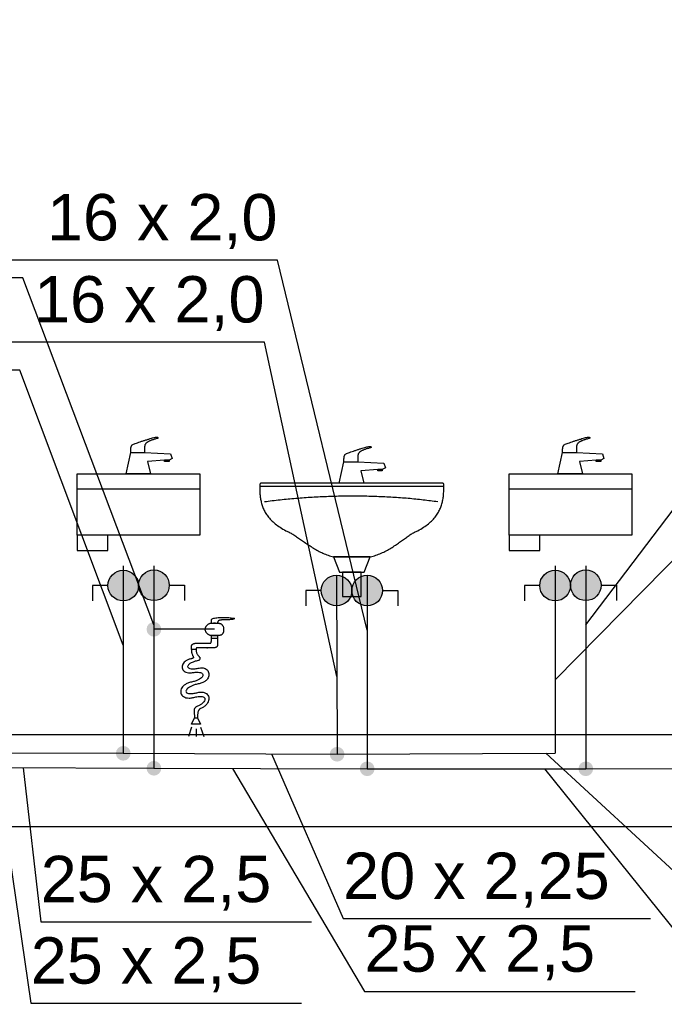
# Model space of a CAD drawing. Header units: inches. Extents: x -150.1 to -108.1, y -15.9 to 13.8.
# Tile 15 of 25: x -127.6 to -125.5, y -2 to 1.2. Entities that reach past the tile are written whole.
import ezdxf
from ezdxf.lldxf.tags import DXFTag

# ---------------------------------------------------------------- set-up
doc = ezdxf.new("R2010")
doc.units = ezdxf.units.IN
doc.header["$MEASUREMENT"] = 0
for name, color, linetype in [('IS_Armatura_Wodociag', 2, 'SOLID'), ('IS_Ciepła_woda', 4, 'DASHWAVE'), ('IS_Konstrukcja', 7, 'SOLID'), ('IS_Odbiorniki', 2, 'SOLID'), ('IS_Opisy_działek_Wodociag', 2, 'SOLID'), ('IS_Text_Armatury_Wodociag', 2, 'Continuous'), ('IS_Zimna_woda', 4, 'SOLID')]:
    doc.layers.add(name, color=color, linetype=linetype)
tags = doc.linetypes.add('DASHWAVE', pattern='A,10,-5,-20,[138,IS_LineDef.shx,S=2,R=0,X=-20,Y=0],-5', length=40).pattern_tags.tags
tags[16:17] = [DXFTag(74, 4), DXFTag(75, 0), DXFTag(340, '0'), DXFTag(46, 0.0), DXFTag(50, 0.0), DXFTag(44, 0.0), DXFTag(45, 0.0)]
tags[6:7] = [DXFTag(74, 4), DXFTag(75, 0), DXFTag(340, '0'), DXFTag(46, 0.0), DXFTag(50, 0.0), DXFTag(44, 0.0), DXFTag(45, 0.0)]
tags[4:5] = [DXFTag(74, 4), DXFTag(75, 0), DXFTag(340, '0'), DXFTag(46, 0.0), DXFTag(50, 0.0), DXFTag(44, 0.0), DXFTag(45, 0.0)]
tags = doc.linetypes.add('SOLID', pattern=[10, 10, 0]).pattern_tags.tags
tags[6:7] = [DXFTag(74, 4), DXFTag(75, 0), DXFTag(340, '0'), DXFTag(46, 0.0), DXFTag(50, 0.0), DXFTag(44, 0.0), DXFTag(45, 0.0)]
tags[4:5] = [DXFTag(74, 4), DXFTag(75, 0), DXFTag(340, '0'), DXFTag(46, 0.0), DXFTag(50, 0.0), DXFTag(44, 0.0), DXFTag(45, 0.0)]

msp = doc.modelspace()

# ---------------------------------------------------------------- hatches: boundary and pattern name
at = {"layer": 'IS_Armatura_Wodociag', "ltscale": 0.01}
h = msp.add_hatch(color=256, dxfattribs=at)
edge = h.paths.add_edge_path()
edge.add_arc((-127.2335, -0.6156), 0.05, 0, 360)
h = msp.add_hatch(color=256, dxfattribs=at)
edge = h.paths.add_edge_path()
edge.add_arc((-127.1335, -0.6147), 0.05, 0, 360)
h = msp.add_hatch(color=256, dxfattribs=at)
edge = h.paths.add_edge_path()
edge.add_arc((-125.8259, -0.6156), 0.05, 0, 360)
h = msp.add_hatch(color=256, dxfattribs=at)
edge = h.paths.add_edge_path()
edge.add_arc((-125.7259, -0.6147), 0.05, 0, 360)
h = msp.add_hatch(color=256, dxfattribs=at)
edge = h.paths.add_edge_path()
edge.add_arc((-126.5383, -0.6317), 0.05, 0, 360)
h = msp.add_hatch(color=256, dxfattribs=at)
edge = h.paths.add_edge_path()
edge.add_arc((-126.4385, -0.6317), 0.05, 0, 360)
at = {"layer": 'IS_Ciepła_woda'}
h = msp.add_hatch(color=256, dxfattribs=at)
edge = h.paths.add_edge_path()
edge.add_arc((-127.1335, -1.2114), 0.024, 90, 450)
at = {"layer": 'IS_Opisy_działek_Wodociag'}
h = msp.add_hatch(color=256, dxfattribs=at)
edge = h.paths.add_edge_path()
edge.add_arc((-127.2335, -1.1626), 0.024, 90, 450)
h = msp.add_hatch(color=256, dxfattribs=at)
edge = h.paths.add_edge_path()
edge.add_arc((-126.5365, -1.1656), 0.024, 90, 450)
h = msp.add_hatch(color=256, dxfattribs=at)
edge = h.paths.add_edge_path()
edge.add_arc((-126.4385, -1.2131), 0.024, 90, 450)
h = msp.add_hatch(color=256, dxfattribs=at)
edge = h.paths.add_edge_path()
edge.add_arc((-125.7259, -1.2131), 0.024, 90, 450)
at = {"layer": 'IS_Zimna_woda'}
h = msp.add_hatch(color=256, dxfattribs=at)
edge = h.paths.add_edge_path()
edge.add_arc((-127.1335, -0.7582), 0.024, 90, 450)

# ---------------------------------------------------------------- linework, layer by layer
at = {"layer": 'IS_Armatura_Wodociag', "ltscale": 0.01}
for p, q in [((-127.2835, -0.6156), (-127.3335, -0.6156)), ((-127.3335, -0.6156), (-127.3335, -0.6656)), ((-127.0835, -0.6147), (-127.0335, -0.6147)), ((-127.0335, -0.6147), (-127.0335, -0.6647)), ((-126.5883, -0.6318), (-126.6383, -0.632)), ((-126.6383, -0.632), (-126.6382, -0.682)), ((-126.3885, -0.6317), (-126.3385, -0.6317)), ((-126.3385, -0.6317), (-126.3385, -0.6817)), ((-125.8759, -0.6156), (-125.9259, -0.6156)), ((-125.9259, -0.6156), (-125.9259, -0.6656)), ((-125.6759, -0.6147), (-125.6259, -0.6147)), ((-125.6259, -0.6147), (-125.6259, -0.6647))]:
    msp.add_line(p, q, dxfattribs=at)
for centre in [(-127.2335, -0.6156), (-127.1335, -0.6147), (-125.8259, -0.6156), (-125.7259, -0.6147), (-126.5383, -0.6317), (-126.4385, -0.6317)]:
    msp.add_ellipse(centre, major_axis=(0.05, 0), ratio=1, dxfattribs=at)
at = {"layer": 'IS_Ciepła_woda', "ltscale": 0.01}
for p, q in [((-127.2335, -0.5514), (-127.2335, -1.1626)), ((-125.8259, -0.5514), (-125.8259, -1.1625)), ((-126.5385, -0.5817), (-126.5365, -1.1656)), ((-127.9366, -1.1596), (-127.2335, -1.1626)), ((-127.2335, -1.1626), (-126.5365, -1.1656)), ((-126.5365, -1.1656), (-125.8259, -1.1625))]:
    msp.add_line(p, q, dxfattribs=at)
at = {"layer": 'IS_Konstrukcja', "ltscale": 0.01}
for p, q in [((-147.0968, -1.1014), (-114.0644, -1.1014)), ((-147.0968, -1.4014), (-114.0644, -1.4014))]:
    msp.add_line(p, q, dxfattribs=at)
at = {"layer": 'IS_Odbiorniki', "ltscale": 0.01}
for p, q in [((-127.2243, -0.2514), (-127.2093, -0.1814)), ((-127.2093, -0.1814), (-127.1643, -0.1814)), ((-127.1643, -0.1814), (-127.0793, -0.1864)), ((-127.0793, -0.1864), (-127.0743, -0.2014)), ((-125.8167, -0.2514), (-125.8017, -0.1814)), ((-125.8017, -0.1814), (-125.7567, -0.1814)), ((-125.7567, -0.1814), (-125.6717, -0.1864)), ((-125.6717, -0.1864), (-125.6667, -0.2014)), ((-127.0993, -0.2064), (-127.1543, -0.2114)), ((-127.1543, -0.2114), (-127.1443, -0.2514)), ((-127.0993, -0.2114), (-127.0993, -0.2064)), ((-127.0843, -0.2064), (-127.0993, -0.2064)), ((-127.0843, -0.2114), (-127.0993, -0.2114)), ((-127.0743, -0.2014), (-127.0843, -0.2064)), ((-127.0843, -0.2064), (-127.0843, -0.2114)), ((-126.5293, -0.2817), (-126.5143, -0.2117)), ((-126.5143, -0.2117), (-126.4693, -0.2117)), ((-126.4693, -0.2117), (-126.3843, -0.2167)), ((-126.3843, -0.2167), (-126.3793, -0.2317)), ((-125.6917, -0.2064), (-125.7467, -0.2114)), ((-125.7467, -0.2114), (-125.7367, -0.2514)), ((-125.6917, -0.2114), (-125.6917, -0.2064)), ((-125.6767, -0.2064), (-125.6917, -0.2064)), ((-125.6767, -0.2114), (-125.6917, -0.2114)), ((-125.6667, -0.2014), (-125.6767, -0.2064)), ((-125.6767, -0.2064), (-125.6767, -0.2114)), ((-127.3835, -0.2514), (-126.9835, -0.2514)), ((-127.3835, -0.4514), (-127.3835, -0.2514)), ((-127.3835, -0.2514), (-127.3835, -0.2514)), ((-127.1443, -0.2514), (-127.2243, -0.2514)), ((-127.2243, -0.2514), (-127.2243, -0.2514)), ((-126.9835, -0.2514), (-126.9835, -0.4514)), ((-126.4043, -0.2367), (-126.4593, -0.2417)), ((-126.4593, -0.2417), (-126.4493, -0.2817)), ((-126.4043, -0.2417), (-126.4043, -0.2367)), ((-126.3893, -0.2367), (-126.4043, -0.2367)), ((-126.3893, -0.2417), (-126.4043, -0.2417)), ((-126.3793, -0.2317), (-126.3893, -0.2367)), ((-126.3893, -0.2367), (-126.3893, -0.2417)), ((-125.9759, -0.2514), (-125.5759, -0.2514)), ((-125.9759, -0.4514), (-125.9759, -0.2514)), ((-125.9759, -0.2514), (-125.9759, -0.2514)), ((-125.7367, -0.2514), (-125.8167, -0.2514)), ((-125.8167, -0.2514), (-125.8167, -0.2514)), ((-125.5759, -0.2514), (-125.5759, -0.4514)), ((-126.4493, -0.2817), (-126.5293, -0.2817)), ((-126.5293, -0.2817), (-126.5293, -0.2817)), ((-126.9835, -0.3014), (-127.3835, -0.3014)), ((-126.7885, -0.2917), (-126.1885, -0.2917)), ((-125.5759, -0.3014), (-125.9759, -0.3014)), ((-126.9835, -0.4514), (-127.3835, -0.4514)), ((-127.3835, -0.4514), (-127.3835, -0.5014)), ((-127.2835, -0.4514), (-127.3835, -0.4514)), ((-127.3835, -0.4514), (-127.3835, -0.4514)), ((-127.2835, -0.5014), (-127.2835, -0.4514)), ((-125.5759, -0.4514), (-125.9759, -0.4514)), ((-125.9759, -0.4514), (-125.9759, -0.5014)), ((-125.8759, -0.4514), (-125.9759, -0.4514)), ((-125.9759, -0.4514), (-125.9759, -0.4514)), ((-125.8759, -0.5014), (-125.8759, -0.4514)), ((-127.3835, -0.5014), (-127.2835, -0.5014)), ((-125.9759, -0.5014), (-125.8759, -0.5014)), ((-126.5485, -0.5217), (-126.5285, -0.5717)), ((-126.4285, -0.5217), (-126.5485, -0.5217)), ((-126.5485, -0.5217), (-126.5485, -0.5217)), ((-126.4485, -0.5717), (-126.4285, -0.5217)), ((-126.5285, -0.5717), (-126.4485, -0.5717)), ((-126.5185, -0.5717), (-126.5185, -0.6517)), ((-126.4585, -0.5717), (-126.5185, -0.5717)), ((-126.5185, -0.5717), (-126.5185, -0.5717)), ((-126.4585, -0.6517), (-126.4585, -0.5717)), ((-126.5185, -0.6517), (-126.4585, -0.6517)), ((-126.9463, -0.7886), (-126.9463, -0.7784)), ((-126.9463, -0.7784), (-126.9263, -0.7784)), ((-126.9263, -0.7886), (-126.9463, -0.7886)), ((-126.9263, -0.7784), (-126.9263, -0.7886)), ((-126.9263, -0.7784), (-126.9263, -0.7784)), ((-127.0113, -1.0671), (-127.0013, -1.0469)), ((-127.0013, -1.0469), (-126.9913, -1.0469)), ((-126.9913, -1.0469), (-126.9813, -1.0671)), ((-127.0113, -1.0773), (-127.0213, -1.1077)), ((-126.9813, -1.0671), (-127.0113, -1.0671)), ((-126.9963, -1.0823), (-126.9963, -1.1077)), ((-126.9813, -1.0773), (-126.9713, -1.1077))]:
    msp.add_line(p, q, dxfattribs=at)
for points, knots in [([(-127.2093, -0.1814), (-127.2093, -0.1805), (-127.2093, -0.1786), (-127.2093, -0.1759), (-127.2092, -0.1733), (-127.2091, -0.1707), (-127.2088, -0.1682), (-127.2085, -0.1658), (-127.208, -0.1636), (-127.2074, -0.1615), (-127.2066, -0.1596), (-127.2056, -0.1578), (-127.2047, -0.1568), (-127.2043, -0.1564)], [0, 0, 0, 0, 0.00272352, 0.00542462, 0.00808148, 0.01067349, 0.0131821, 0.01559189, 0.0178921, 0.0200787, 0.02215732, 0.02414676, 0.02608271, 0.02608271, 0.02608271, 0.02608271]), ([(-127.2043, -0.1564), (-127.203, -0.1557), (-127.1997, -0.1544), (-127.194, -0.1521), (-127.1866, -0.1495), (-127.1781, -0.1465), (-127.169, -0.1435), (-127.1596, -0.1405), (-127.1505, -0.1377), (-127.142, -0.1352), (-127.1347, -0.1332), (-127.1289, -0.1319), (-127.1256, -0.1314), (-127.1243, -0.1314)], [0, 0, 0, 0, 0.00425061, 0.01060033, 0.01857776, 0.02770772, 0.03751411, 0.04752065, 0.05725134, 0.06623092, 0.07398599, 0.08004815, 0.08396819, 0.08396819, 0.08396819, 0.08396819]), ([(-127.1593, -0.1514), (-127.1597, -0.1518), (-127.1605, -0.1527), (-127.1616, -0.1542), (-127.1624, -0.1558), (-127.1631, -0.1576), (-127.1635, -0.1597), (-127.1639, -0.1621), (-127.1641, -0.1649), (-127.1642, -0.1682), (-127.1643, -0.172), (-127.1643, -0.1765), (-127.1643, -0.1797), (-127.1643, -0.1814)], [0, 0, 0, 0, 0.00185377, 0.00361935, 0.00539526, 0.00728567, 0.00939151, 0.01180502, 0.01460929, 0.01788047, 0.0216903, 0.02610811, 0.03120202, 0.03120202, 0.03120202, 0.03120202]), ([(-127.1243, -0.1364), (-127.126, -0.1368), (-127.1294, -0.1377), (-127.1341, -0.139), (-127.1384, -0.1404), (-127.1423, -0.1417), (-127.1457, -0.1431), (-127.1488, -0.1445), (-127.1515, -0.1458), (-127.1539, -0.1472), (-127.156, -0.1486), (-127.1578, -0.1499), (-127.1588, -0.1509), (-127.1593, -0.1514)], [0, 0, 0, 0, 0.00538586, 0.01031526, 0.0148132, 0.01890511, 0.02261695, 0.02597538, 0.02900777, 0.03174242, 0.03420857, 0.03643647, 0.03845728, 0.03845728, 0.03845728, 0.03845728]), ([(-127.1243, -0.1314), (-127.1239, -0.1314), (-127.1231, -0.1314), (-127.1221, -0.1317), (-127.1213, -0.1322), (-127.1208, -0.1328), (-127.1205, -0.1335), (-127.1205, -0.1342), (-127.1208, -0.1349), (-127.1213, -0.1355), (-127.1221, -0.136), (-127.1231, -0.1363), (-127.1239, -0.1364), (-127.1243, -0.1364)], [0, 0, 0, 0, 0.001245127, 0.002286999, 0.003170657, 0.003941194, 0.004643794, 0.005323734, 0.006026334, 0.006796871, 0.007680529, 0.008722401, 0.009967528, 0.009967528, 0.009967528, 0.009967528]), ([(-125.8017, -0.1814), (-125.8017, -0.1805), (-125.8017, -0.1786), (-125.8017, -0.1759), (-125.8016, -0.1733), (-125.8015, -0.1707), (-125.8012, -0.1682), (-125.8009, -0.1658), (-125.8004, -0.1636), (-125.7998, -0.1615), (-125.799, -0.1596), (-125.798, -0.1578), (-125.7971, -0.1568), (-125.7967, -0.1564)], [0, 0, 0, 0, 0.00272352, 0.00542462, 0.00808148, 0.01067349, 0.0131821, 0.01559189, 0.0178921, 0.0200787, 0.02215732, 0.02414676, 0.02608271, 0.02608271, 0.02608271, 0.02608271]), ([(-125.7967, -0.1564), (-125.7954, -0.1557), (-125.7921, -0.1544), (-125.7864, -0.1521), (-125.779, -0.1495), (-125.7705, -0.1465), (-125.7614, -0.1435), (-125.752, -0.1405), (-125.7429, -0.1377), (-125.7344, -0.1352), (-125.7271, -0.1332), (-125.7213, -0.1319), (-125.718, -0.1314), (-125.7167, -0.1314)], [0, 0, 0, 0, 0.00425061, 0.01060033, 0.01857776, 0.02770772, 0.03751411, 0.04752065, 0.05725134, 0.06623092, 0.07398599, 0.08004815, 0.08396819, 0.08396819, 0.08396819, 0.08396819]), ([(-125.7517, -0.1514), (-125.7521, -0.1518), (-125.7529, -0.1527), (-125.754, -0.1542), (-125.7548, -0.1558), (-125.7555, -0.1576), (-125.7559, -0.1597), (-125.7563, -0.1621), (-125.7565, -0.1649), (-125.7566, -0.1682), (-125.7567, -0.172), (-125.7567, -0.1765), (-125.7567, -0.1797), (-125.7567, -0.1814)], [0, 0, 0, 0, 0.00185377, 0.00361935, 0.00539526, 0.00728567, 0.00939151, 0.01180502, 0.01460929, 0.01788047, 0.0216903, 0.02610811, 0.03120202, 0.03120202, 0.03120202, 0.03120202]), ([(-125.7167, -0.1364), (-125.7184, -0.1368), (-125.7218, -0.1377), (-125.7265, -0.139), (-125.7308, -0.1404), (-125.7347, -0.1417), (-125.7381, -0.1431), (-125.7412, -0.1445), (-125.7439, -0.1458), (-125.7463, -0.1472), (-125.7484, -0.1486), (-125.7502, -0.1499), (-125.7512, -0.1509), (-125.7517, -0.1514)], [0, 0, 0, 0, 0.00538586, 0.01031526, 0.0148132, 0.01890511, 0.02261695, 0.02597538, 0.02900777, 0.03174242, 0.03420857, 0.03643647, 0.03845728, 0.03845728, 0.03845728, 0.03845728]), ([(-125.7167, -0.1314), (-125.7163, -0.1314), (-125.7155, -0.1314), (-125.7145, -0.1317), (-125.7137, -0.1322), (-125.7132, -0.1328), (-125.7129, -0.1335), (-125.7129, -0.1342), (-125.7132, -0.1349), (-125.7137, -0.1355), (-125.7145, -0.136), (-125.7155, -0.1363), (-125.7163, -0.1364), (-125.7167, -0.1364)], [0, 0, 0, 0, 0.001245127, 0.002286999, 0.003170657, 0.003941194, 0.004643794, 0.005323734, 0.006026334, 0.006796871, 0.007680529, 0.008722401, 0.009967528, 0.009967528, 0.009967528, 0.009967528]), ([(-126.5143, -0.2117), (-126.5143, -0.2107), (-126.5143, -0.2089), (-126.5143, -0.2062), (-126.5142, -0.2036), (-126.5141, -0.201), (-126.5139, -0.1985), (-126.5135, -0.1961), (-126.5131, -0.1939), (-126.5124, -0.1918), (-126.5116, -0.1899), (-126.5106, -0.1881), (-126.5098, -0.1871), (-126.5093, -0.1867)], [0, 0, 0, 0, 0.00272352, 0.00542462, 0.00808148, 0.01067349, 0.0131821, 0.01559189, 0.0178921, 0.0200787, 0.02215732, 0.02414676, 0.02608271, 0.02608271, 0.02608271, 0.02608271]), ([(-126.5093, -0.1867), (-126.508, -0.186), (-126.5048, -0.1847), (-126.499, -0.1824), (-126.4916, -0.1798), (-126.4832, -0.1768), (-126.474, -0.1738), (-126.4646, -0.1708), (-126.4555, -0.168), (-126.447, -0.1655), (-126.4397, -0.1635), (-126.4339, -0.1622), (-126.4306, -0.1617), (-126.4293, -0.1617)], [0, 0, 0, 0, 0.00425061, 0.01060033, 0.01857776, 0.02770772, 0.03751411, 0.04752065, 0.05725134, 0.06623092, 0.07398599, 0.08004815, 0.08396819, 0.08396819, 0.08396819, 0.08396819]), ([(-126.4643, -0.1817), (-126.4647, -0.1821), (-126.4656, -0.183), (-126.4666, -0.1845), (-126.4674, -0.1861), (-126.4681, -0.1879), (-126.4685, -0.19), (-126.4689, -0.1924), (-126.4691, -0.1952), (-126.4692, -0.1985), (-126.4693, -0.2023), (-126.4693, -0.2068), (-126.4693, -0.21), (-126.4693, -0.2117)], [0, 0, 0, 0, 0.00185377, 0.00361935, 0.00539526, 0.00728567, 0.00939151, 0.01180502, 0.01460929, 0.01788047, 0.0216903, 0.02610811, 0.03120202, 0.03120202, 0.03120202, 0.03120202]), ([(-126.4293, -0.1667), (-126.431, -0.1671), (-126.4344, -0.168), (-126.4391, -0.1693), (-126.4434, -0.1707), (-126.4473, -0.172), (-126.4507, -0.1734), (-126.4538, -0.1748), (-126.4565, -0.1761), (-126.4589, -0.1775), (-126.461, -0.1789), (-126.4628, -0.1802), (-126.4638, -0.1812), (-126.4643, -0.1817)], [0, 0, 0, 0, 0.00538586, 0.01031526, 0.0148132, 0.01890511, 0.02261695, 0.02597538, 0.02900777, 0.03174242, 0.03420857, 0.03643647, 0.03845728, 0.03845728, 0.03845728, 0.03845728]), ([(-126.4293, -0.1617), (-126.4289, -0.1617), (-126.4281, -0.1617), (-126.4271, -0.162), (-126.4263, -0.1625), (-126.4258, -0.1631), (-126.4255, -0.1638), (-126.4255, -0.1645), (-126.4258, -0.1652), (-126.4263, -0.1658), (-126.4271, -0.1663), (-126.4281, -0.1666), (-126.4289, -0.1667), (-126.4293, -0.1667)], [0, 0, 0, 0, 0.001245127, 0.002286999, 0.003170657, 0.003941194, 0.004643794, 0.005323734, 0.006026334, 0.006796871, 0.007680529, 0.008722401, 0.009967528, 0.009967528, 0.009967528, 0.009967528]), ([(-126.7785, -0.2817), (-126.7794, -0.2817), (-126.7809, -0.2817), (-126.7829, -0.2817), (-126.7846, -0.2819), (-126.7859, -0.2823), (-126.787, -0.283), (-126.7877, -0.2841), (-126.7881, -0.2856), (-126.7884, -0.2876), (-126.7885, -0.2901), (-126.7885, -0.2931), (-126.7885, -0.2954), (-126.7885, -0.2967)], [0, 0, 0, 0, 0.00248688, 0.00452447, 0.00616882, 0.00750526, 0.00868128, 0.00991384, 0.01141668, 0.01334144, 0.01579113, 0.01884568, 0.02257596, 0.02257596, 0.02257596, 0.02257596]), ([(-126.1985, -0.2817), (-126.22, -0.2817), (-126.2608, -0.2817), (-126.3192, -0.2817), (-126.3724, -0.2817), (-126.4219, -0.2817), (-126.4691, -0.2817), (-126.5153, -0.2817), (-126.5619, -0.2817), (-126.6104, -0.2817), (-126.6622, -0.2817), (-126.7186, -0.2817), (-126.7579, -0.2817), (-126.7785, -0.2817)], [0, 0, 0, 0, 0.0644478, 0.1223591, 0.1751315, 0.2241623, 0.270849, 0.316589, 0.3627799, 0.4108189, 0.4621037, 0.5180316, 0.58, 0.58, 0.58, 0.58]), ([(-126.1885, -0.2917), (-126.1885, -0.2908), (-126.1885, -0.2893), (-126.1886, -0.2873), (-126.1887, -0.2856), (-126.1889, -0.2843), (-126.1894, -0.2833), (-126.1901, -0.2825), (-126.1912, -0.2821), (-126.1925, -0.2818), (-126.1941, -0.2817), (-126.1962, -0.2817), (-126.1977, -0.2817), (-126.1985, -0.2817)], [0, 0, 0, 0, 0.00248686, 0.00452361, 0.0061602, 0.00745999, 0.00851852, 0.00948541, 0.01054394, 0.01184374, 0.01348033, 0.01551707, 0.01800393, 0.01800393, 0.01800393, 0.01800393]), ([(-126.7885, -0.2967), (-126.7885, -0.3012), (-126.7884, -0.3103), (-126.7874, -0.3239), (-126.7854, -0.3374), (-126.7821, -0.3509), (-126.7774, -0.3642), (-126.7708, -0.3772), (-126.7622, -0.39), (-126.7514, -0.4025), (-126.738, -0.4146), (-126.722, -0.4262), (-126.71, -0.4332), (-126.7035, -0.4367)], [0, 0, 0, 0, 0.0136319, 0.0272549, 0.0408996, 0.0546511, 0.0686598, 0.0831463, 0.0983975, 0.1147522, 0.1325821, 0.1522713, 0.1742014, 0.1742014, 0.1742014, 0.1742014]), ([(-126.2735, -0.4367), (-126.2671, -0.4332), (-126.2551, -0.4262), (-126.239, -0.4145), (-126.2256, -0.4024), (-126.2148, -0.3898), (-126.2062, -0.3767), (-126.1997, -0.3633), (-126.1949, -0.3495), (-126.1917, -0.3354), (-126.1897, -0.3211), (-126.1887, -0.3065), (-126.1885, -0.2966), (-126.1885, -0.2917)], [0, 0, 0, 0, 0.021932, 0.0416367, 0.0595148, 0.0759748, 0.091417, 0.10621, 0.1206684, 0.1350374, 0.1494888, 0.1641271, 0.1790021, 0.1790021, 0.1790021, 0.1790021]), ([(-126.7735, -0.3417), (-126.7565, -0.3394), (-126.7223, -0.3352), (-126.6704, -0.3303), (-126.6178, -0.3266), (-126.5649, -0.3241), (-126.5119, -0.3229), (-126.4592, -0.3228), (-126.407, -0.3241), (-126.3555, -0.3265), (-126.3052, -0.3302), (-126.2563, -0.3352), (-126.2243, -0.3393), (-126.2085, -0.3417)], [0, 0, 0, 0, 0.0514006, 0.1036089, 0.1563659, 0.2094104, 0.262479, 0.3153077, 0.3676327, 0.4191912, 0.4697227, 0.5189699, 0.5666808, 0.5666808, 0.5666808, 0.5666808]), ([(-126.7035, -0.4367), (-126.6997, -0.4381), (-126.6919, -0.4417), (-126.6803, -0.4484), (-126.6682, -0.4564), (-126.6555, -0.4652), (-126.6422, -0.4745), (-126.6283, -0.4841), (-126.6137, -0.4934), (-126.5985, -0.5023), (-126.5826, -0.5102), (-126.5659, -0.5169), (-126.5544, -0.5203), (-126.5485, -0.5217)], [0, 0, 0, 0, 0.0122388, 0.0256763, 0.0402317, 0.0557566, 0.0720714, 0.0889894, 0.1063346, 0.1239573, 0.1417502, 0.1596661, 0.1777372, 0.1777372, 0.1777372, 0.1777372]), ([(-126.4285, -0.5217), (-126.4223, -0.5203), (-126.4101, -0.517), (-126.3927, -0.5103), (-126.3765, -0.5023), (-126.3612, -0.4935), (-126.3468, -0.4841), (-126.3332, -0.4746), (-126.3203, -0.4652), (-126.3081, -0.4564), (-126.2963, -0.4484), (-126.285, -0.4417), (-126.2773, -0.4381), (-126.2735, -0.4367)], [0, 0, 0, 0, 0.0191562, 0.0377228, 0.0558192, 0.073481, 0.0906746, 0.1073143, 0.1232801, 0.1384359, 0.1526525, 0.165836, 0.1779722, 0.1779722, 0.1779722, 0.1779722]), ([(-126.5485, -0.5217), (-126.5453, -0.5217), (-126.5389, -0.5217), (-126.5293, -0.5217), (-126.5195, -0.5217), (-126.5095, -0.5217), (-126.4993, -0.5217), (-126.4887, -0.5217), (-126.4777, -0.5217), (-126.4662, -0.5217), (-126.4542, -0.5217), (-126.4416, -0.5217), (-126.4329, -0.5217), (-126.4285, -0.5217)], [0, 0, 0, 0, 0.0095567, 0.0191811, 0.0289406, 0.0389031, 0.049136, 0.059707, 0.0706837, 0.0821337, 0.0941247, 0.1067243, 0.12, 0.12, 0.12, 0.12]), ([(-126.9663, -0.7582), (-126.9663, -0.7573), (-126.9661, -0.7554), (-126.9654, -0.7527), (-126.9643, -0.7501), (-126.9628, -0.7476), (-126.9611, -0.7453), (-126.959, -0.7432), (-126.9568, -0.7414), (-126.9543, -0.7399), (-126.9517, -0.7388), (-126.949, -0.7381), (-126.9472, -0.7379), (-126.9463, -0.7379)], [0, 0, 0, 0, 0.00276555, 0.00556175, 0.00840034, 0.01127789, 0.01418077, 0.01708965, 0.01998349, 0.02284339, 0.02565665, 0.02842146, 0.0311521, 0.0311521, 0.0311521, 0.0311521]), ([(-126.9463, -0.7278), (-126.9463, -0.7268), (-126.9448, -0.7247), (-126.9409, -0.7229), (-126.9354, -0.7214), (-126.9284, -0.7204), (-126.9204, -0.7197), (-126.9117, -0.7194), (-126.9027, -0.7194), (-126.8938, -0.7197), (-126.8854, -0.7204), (-126.8779, -0.7213), (-126.8733, -0.7222), (-126.8713, -0.7227)], [0, 0, 0, 0, 0.0028296, 0.0069807, 0.01273507, 0.01987117, 0.02805222, 0.03690572, 0.04604549, 0.05507977, 0.06361563, 0.07126295, 0.07764171, 0.07764171, 0.07764171, 0.07764171]), ([(-126.9463, -0.7379), (-126.9463, -0.7375), (-126.9463, -0.7367), (-126.9463, -0.7357), (-126.9463, -0.7347), (-126.9463, -0.7339), (-126.9463, -0.7332), (-126.9463, -0.7325), (-126.9463, -0.7318), (-126.9463, -0.731), (-126.9463, -0.7301), (-126.9463, -0.729), (-126.9463, -0.7282), (-126.9463, -0.7278)], [0, 0, 0, 0, 0.00126338, 0.00232127, 0.00321934, 0.00400324, 0.00471865, 0.00541122, 0.00612663, 0.00691053, 0.0078086, 0.00886649, 0.01012987, 0.01012987, 0.01012987, 0.01012987]), ([(-126.9463, -0.7379), (-126.9438, -0.7379), (-126.9391, -0.7379), (-126.9365, -0.7379), (-126.9326, -0.7379), (-126.9342, -0.7379), (-126.9353, -0.7379), (-126.9372, -0.7379), (-126.9384, -0.7379), (-126.9399, -0.7379), (-126.9361, -0.7379), (-126.9334, -0.7379), (-126.9288, -0.7379), (-126.9263, -0.7379)], [0, 0, 0, 0, 0.00756574, 0.01168295, 0.01311796, 0.0135988, 0.01522915, 0.01724267, 0.01887303, 0.01935387, 0.02078888, 0.02490609, 0.03247183, 0.03247183, 0.03247183, 0.03247183]), ([(-126.9113, -0.7278), (-126.9118, -0.7278), (-126.9128, -0.7278), (-126.9145, -0.7278), (-126.9162, -0.728), (-126.918, -0.7282), (-126.9198, -0.7287), (-126.9215, -0.7294), (-126.9231, -0.7303), (-126.9244, -0.7317), (-126.9255, -0.7334), (-126.9262, -0.7355), (-126.9263, -0.7371), (-126.9263, -0.7379)], [0, 0, 0, 0, 0.00147635, 0.00313386, 0.0049091, 0.00674525, 0.0085963, 0.01043357, 0.01225511, 0.0140971, 0.01604114, 0.01820818, 0.02073842, 0.02073842, 0.02073842, 0.02073842]), ([(-126.9263, -0.7379), (-126.9254, -0.7379), (-126.9236, -0.738), (-126.9209, -0.7384), (-126.9183, -0.7391), (-126.9158, -0.7401), (-126.9135, -0.7415), (-126.9115, -0.7432), (-126.9097, -0.7454), (-126.9082, -0.7479), (-126.9071, -0.7509), (-126.9064, -0.7544), (-126.9063, -0.7569), (-126.9063, -0.7582)], [0, 0, 0, 0, 0.00272284, 0.00542776, 0.00810545, 0.01075857, 0.01340511, 0.0160811, 0.01884161, 0.02175862, 0.02491587, 0.02840229, 0.03230639, 0.03230639, 0.03230639, 0.03230639]), ([(-126.8713, -0.7227), (-126.8713, -0.7232), (-126.8723, -0.7244), (-126.8747, -0.7251), (-126.878, -0.726), (-126.8822, -0.7265), (-126.887, -0.727), (-126.892, -0.7273), (-126.8969, -0.7276), (-126.9016, -0.7277), (-126.9057, -0.7278), (-126.9088, -0.7278), (-126.9106, -0.7278), (-126.9113, -0.7278)], [0, 0, 0, 0, 0.00150239, 0.00398788, 0.00749738, 0.01181304, 0.01666811, 0.02178127, 0.02686546, 0.03163088, 0.03578628, 0.03903958, 0.04109819, 0.04109819, 0.04109819, 0.04109819]), ([(-126.9463, -0.7784), (-126.9472, -0.7784), (-126.949, -0.7783), (-126.9517, -0.7776), (-126.9543, -0.7764), (-126.9568, -0.7749), (-126.959, -0.7732), (-126.9611, -0.7711), (-126.9628, -0.7688), (-126.9643, -0.7663), (-126.9654, -0.7637), (-126.9661, -0.761), (-126.9663, -0.7591), (-126.9663, -0.7582)], [0, 0, 0, 0, 0.00273064, 0.00549545, 0.00830872, 0.01116861, 0.01406245, 0.01697133, 0.01987421, 0.02275176, 0.02559035, 0.02838655, 0.0311521, 0.0311521, 0.0311521, 0.0311521]), ([(-126.9063, -0.7582), (-126.9063, -0.7595), (-126.9063, -0.7619), (-126.9067, -0.7654), (-126.9074, -0.7684), (-126.9084, -0.771), (-126.9098, -0.7731), (-126.9115, -0.7749), (-126.9137, -0.7763), (-126.9162, -0.7773), (-126.9192, -0.778), (-126.9226, -0.7784), (-126.925, -0.7784), (-126.9263, -0.7784)], [0, 0, 0, 0, 0.00389878, 0.00733912, 0.01037931, 0.01309925, 0.01560627, 0.0180339, 0.02052757, 0.02322237, 0.02622769, 0.02962512, 0.03347403, 0.03347403, 0.03347403, 0.03347403]), ([(-126.9513, -0.8038), (-126.9509, -0.8038), (-126.9501, -0.8037), (-126.949, -0.8033), (-126.9481, -0.8027), (-126.9475, -0.8017), (-126.947, -0.8006), (-126.9467, -0.7992), (-126.9465, -0.7975), (-126.9464, -0.7956), (-126.9463, -0.7935), (-126.9463, -0.7911), (-126.9463, -0.7894), (-126.9463, -0.7886)], [0, 0, 0, 0, 0.00124975, 0.00233525, 0.00336421, 0.00444853, 0.00567529, 0.00709831, 0.00874682, 0.01063559, 0.01277159, 0.0151577, 0.01779481, 0.01779481, 0.01779481, 0.01779481]), ([(-126.9263, -0.7784), (-126.9285, -0.7784), (-126.9327, -0.7784), (-126.9347, -0.7784), (-126.9385, -0.7784), (-126.9376, -0.7784), (-126.9369, -0.7784), (-126.9357, -0.7784), (-126.9349, -0.7784), (-126.934, -0.7784), (-126.9379, -0.7784), (-126.9399, -0.7784), (-126.9441, -0.7784), (-126.9463, -0.7784)], [0, 0, 0, 0, 0.00655147, 0.01026296, 0.01176559, 0.01184072, 0.01286251, 0.01419985, 0.01522164, 0.01529677, 0.0167994, 0.02051089, 0.02706236, 0.02706236, 0.02706236, 0.02706236]), ([(-126.9263, -0.7886), (-126.9263, -0.7894), (-126.9263, -0.791), (-126.9263, -0.7931), (-126.9263, -0.7949), (-126.9263, -0.7965), (-126.9263, -0.798), (-126.9263, -0.7994), (-126.9263, -0.8009), (-126.9263, -0.8025), (-126.9263, -0.8043), (-126.9263, -0.8064), (-126.9263, -0.808), (-126.9263, -0.8088)], [0, 0, 0, 0, 0.00252676, 0.00464254, 0.00643867, 0.00800648, 0.00943729, 0.01082245, 0.01225326, 0.01382107, 0.0156172, 0.01773298, 0.02025974, 0.02025974, 0.02025974, 0.02025974]), ([(-127.0113, -0.8139), (-127.0113, -0.8134), (-127.0112, -0.8125), (-127.0108, -0.8111), (-127.0102, -0.8098), (-127.0093, -0.8086), (-127.0082, -0.8074), (-127.0068, -0.8064), (-127.0052, -0.8055), (-127.0033, -0.8047), (-127.0012, -0.8042), (-126.9988, -0.8038), (-126.9971, -0.8038), (-126.9963, -0.8038)], [0, 0, 0, 0, 0.00138311, 0.00278794, 0.00423631, 0.00575024, 0.00735196, 0.00906393, 0.01090884, 0.01290952, 0.01508897, 0.01747021, 0.02007637, 0.02007637, 0.02007637, 0.02007637]), ([(-127.0113, -0.824), (-127.0113, -0.8236), (-127.0113, -0.8228), (-127.0113, -0.8218), (-127.0113, -0.8208), (-127.0113, -0.82), (-127.0113, -0.8193), (-127.0113, -0.8186), (-127.0113, -0.8179), (-127.0113, -0.8171), (-127.0113, -0.8162), (-127.0113, -0.8151), (-127.0113, -0.8143), (-127.0113, -0.8139)], [0, 0, 0, 0, 0.00126338, 0.00232127, 0.00321934, 0.00400324, 0.00471865, 0.00541122, 0.00612663, 0.00691053, 0.0078086, 0.00886649, 0.01012987, 0.01012987, 0.01012987, 0.01012987]), ([(-127.0113, -0.824), (-127.0113, -0.8261), (-127.0111, -0.83), (-127.0102, -0.8352), (-127.009, -0.8395), (-127.0076, -0.8429), (-127.0063, -0.8455), (-127.0053, -0.8476), (-127.0046, -0.8493), (-127.0046, -0.8509), (-127.006, -0.8522), (-127.0082, -0.8533), (-127.0101, -0.854), (-127.0113, -0.8544)], [0, 0, 0, 0, 0.00631074, 0.01156766, 0.01594153, 0.01956007, 0.02250376, 0.02481584, 0.02654647, 0.02790034, 0.02946187, 0.03185975, 0.03547436, 0.03547436, 0.03547436, 0.03547436]), ([(-126.9963, -0.8038), (-126.9927, -0.8038), (-126.9863, -0.8038), (-126.9779, -0.8038), (-126.9716, -0.8038), (-126.9671, -0.8038), (-126.964, -0.8038), (-126.9618, -0.8038), (-126.9601, -0.8038), (-126.9586, -0.8038), (-126.9568, -0.8038), (-126.9543, -0.8038), (-126.9524, -0.8038), (-126.9513, -0.8038)], [0, 0, 0, 0, 0.01085274, 0.01913599, 0.02525545, 0.02961683, 0.03262585, 0.0346882, 0.03620962, 0.03759579, 0.03925244, 0.04158527, 0.045, 0.045, 0.045, 0.045]), ([(-126.9913, -0.819), (-126.9917, -0.819), (-126.9924, -0.819), (-126.9935, -0.819), (-126.9943, -0.819), (-126.995, -0.8192), (-126.9955, -0.8194), (-126.9958, -0.8198), (-126.9961, -0.8203), (-126.9962, -0.821), (-126.9963, -0.8218), (-126.9963, -0.8228), (-126.9963, -0.8236), (-126.9963, -0.824)], [0, 0, 0, 0, 0.001243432, 0.002261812, 0.003080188, 0.003730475, 0.004261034, 0.00474763, 0.005282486, 0.00594044, 0.006769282, 0.00780087, 0.00906045, 0.00906045, 0.00906045, 0.00906045]), ([(-126.9963, -0.824), (-126.9963, -0.8261), (-126.996, -0.8299), (-126.9948, -0.8349), (-126.993, -0.8389), (-126.9909, -0.842), (-126.9887, -0.8444), (-126.9866, -0.8465), (-126.9848, -0.8484), (-126.9836, -0.8505), (-126.9833, -0.8531), (-126.9843, -0.8562), (-126.9855, -0.8583), (-126.9863, -0.8595)], [0, 0, 0, 0, 0.00620826, 0.01127132, 0.01551817, 0.01920269, 0.02247402, 0.02538578, 0.02795255, 0.03026157, 0.03263343, 0.03563445, 0.03983271, 0.03983271, 0.03983271, 0.03983271]), ([(-126.9463, -0.819), (-126.9491, -0.819), (-126.9546, -0.819), (-126.9572, -0.819), (-126.9619, -0.819), (-126.9607, -0.819), (-126.9603, -0.819), (-126.9586, -0.819), (-126.96, -0.819), (-126.9624, -0.819), (-126.9683, -0.819), (-126.9782, -0.819), (-126.9863, -0.819), (-126.9913, -0.819)], [0, 0, 0, 0, 0.0085988, 0.01325319, 0.01497746, 0.01516905, 0.01626221, 0.01724267, 0.01738918, 0.01967693, 0.02512021, 0.03473328, 0.04953043, 0.04953043, 0.04953043, 0.04953043]), ([(-126.9263, -0.8088), (-126.9263, -0.8097), (-126.9264, -0.8112), (-126.9271, -0.8134), (-126.9282, -0.8151), (-126.9297, -0.8164), (-126.9316, -0.8174), (-126.9336, -0.8181), (-126.9359, -0.8185), (-126.9383, -0.8188), (-126.9409, -0.8189), (-126.9436, -0.819), (-126.9454, -0.819), (-126.9463, -0.819)], [0, 0, 0, 0, 0.0025306, 0.00470584, 0.00668846, 0.00863237, 0.01065181, 0.01280956, 0.01512554, 0.01759096, 0.02017952, 0.02285473, 0.0255745, 0.0255745, 0.0255745, 0.0255745]), ([(-127.0113, -0.8544), (-127.0146, -0.8548), (-127.0209, -0.8562), (-127.029, -0.8602), (-127.0352, -0.8653), (-127.0393, -0.8713), (-127.0413, -0.8777), (-127.0414, -0.8841), (-127.0393, -0.8901), (-127.0352, -0.8951), (-127.0289, -0.8988), (-127.0206, -0.9006), (-127.0146, -0.9004), (-127.0113, -0.9)], [0, 0, 0, 0, 0.01018453, 0.01903209, 0.02687096, 0.03396339, 0.04051543, 0.04671436, 0.05278956, 0.05907438, 0.06602701, 0.07418675, 0.084106, 0.084106, 0.084106, 0.084106]), ([(-126.9863, -0.8595), (-126.9905, -0.8603), (-126.998, -0.8622), (-127.008, -0.8657), (-127.0156, -0.8696), (-127.0207, -0.8735), (-127.0237, -0.8774), (-127.0239, -0.8817), (-127.0207, -0.8848), (-127.0154, -0.8866), (-127.0078, -0.8874), (-126.9978, -0.8868), (-126.9904, -0.8856), (-126.9863, -0.8848)], [0, 0, 0, 0, 0.01277875, 0.02333837, 0.03174768, 0.03811346, 0.0426776, 0.04612145, 0.04988193, 0.05522226, 0.06271568, 0.07264078, 0.08518553, 0.08518553, 0.08518553, 0.08518553]), ([(-127.0113, -0.9), (-127.0072, -0.8992), (-126.9998, -0.898), (-126.9897, -0.8978), (-126.9821, -0.899), (-126.9767, -0.9015), (-126.9736, -0.9054), (-126.9738, -0.9102), (-126.9767, -0.9148), (-126.9819, -0.9194), (-126.9895, -0.9237), (-126.9995, -0.9276), (-127.0071, -0.9295), (-127.0113, -0.9304)], [0, 0, 0, 0, 0.01252723, 0.02244482, 0.03001211, 0.03560184, 0.03988558, 0.0440182, 0.04915421, 0.05591067, 0.06455603, 0.07523106, 0.08803895, 0.08803895, 0.08803895, 0.08803895]), ([(-126.9863, -0.8848), (-126.9834, -0.884), (-126.9777, -0.883), (-126.9695, -0.8842), (-126.9629, -0.8876), (-126.9579, -0.8928), (-126.9548, -0.8991), (-126.9538, -0.9061), (-126.955, -0.9135), (-126.9588, -0.9207), (-126.9653, -0.9272), (-126.9747, -0.9325), (-126.9822, -0.9346), (-126.9863, -0.9355)], [0, 0, 0, 0, 0.00911362, 0.01703021, 0.02426388, 0.03118952, 0.03804749, 0.04500947, 0.05227011, 0.06012583, 0.06900792, 0.07945725, 0.09206815, 0.09206815, 0.09206815, 0.09206815]), ([(-127.0113, -0.9304), (-127.0155, -0.9312), (-127.0231, -0.9335), (-127.033, -0.9387), (-127.0402, -0.9451), (-127.0447, -0.9522), (-127.0467, -0.9596), (-127.0461, -0.9668), (-127.0427, -0.9733), (-127.0369, -0.9784), (-127.0286, -0.9817), (-127.018, -0.9828), (-127.0104, -0.9819), (-127.0063, -0.981)], [0, 0, 0, 0, 0.012823, 0.0237601, 0.0331753, 0.041409, 0.0487988, 0.05572, 0.0626301, 0.0700789, 0.0786643, 0.0889741, 0.1015579, 0.1015579, 0.1015579, 0.1015579]), ([(-126.9863, -0.9355), (-126.9905, -0.9363), (-126.9984, -0.9383), (-127.009, -0.9422), (-127.0174, -0.9465), (-127.0237, -0.951), (-127.0277, -0.9555), (-127.0297, -0.96), (-127.0282, -0.9643), (-127.0236, -0.9669), (-127.0169, -0.968), (-127.0074, -0.9678), (-127.0003, -0.9667), (-126.9963, -0.9658)], [0, 0, 0, 0, 0.01303346, 0.02430425, 0.03378301, 0.04144717, 0.04733164, 0.05168225, 0.05536457, 0.0599404, 0.06657215, 0.07585114, 0.08814794, 0.08814794, 0.08814794, 0.08814794]), ([(-126.9963, -0.9658), (-126.9922, -0.9646), (-126.9846, -0.9629), (-126.974, -0.9629), (-126.9655, -0.9654), (-126.9593, -0.9701), (-126.9556, -0.9763), (-126.9542, -0.9834), (-126.9552, -0.991), (-126.9584, -0.9986), (-126.9639, -1.0058), (-126.9716, -1.0121), (-126.9779, -1.0152), (-126.9813, -1.0165)], [0, 0, 0, 0, 0.01278526, 0.02307688, 0.03153539, 0.03887746, 0.04579152, 0.05281291, 0.06027637, 0.06837423, 0.07724713, 0.08705663, 0.09802854, 0.09802854, 0.09802854, 0.09802854]), ([(-127.0063, -0.981), (-127.0022, -0.9798), (-126.9948, -0.9779), (-126.9847, -0.9767), (-126.9769, -0.9771), (-126.9713, -0.979), (-126.9677, -0.9826), (-126.9671, -0.9873), (-126.969, -0.9923), (-126.9728, -0.9974), (-126.9788, -1.0025), (-126.9867, -1.0074), (-126.9929, -1.0101), (-126.9963, -1.0114)], [0, 0, 0, 0, 0.01277595, 0.02280349, 0.03041116, 0.03604495, 0.04042004, 0.04460883, 0.04959682, 0.05588431, 0.06365317, 0.07296245, 0.08383588, 0.08383588, 0.08383588, 0.08383588]), ([(-126.9963, -1.0114), (-126.9971, -1.0119), (-126.9987, -1.0129), (-127.0005, -1.0151), (-127.0016, -1.0177), (-127.0023, -1.0206), (-127.0025, -1.0237), (-127.0025, -1.0272), (-127.0023, -1.0309), (-127.002, -1.0347), (-127.0016, -1.0387), (-127.0014, -1.0428), (-127.0013, -1.0455), (-127.0013, -1.0469)], [0, 0, 0, 0, 0.00287386, 0.00557201, 0.00831839, 0.01125599, 0.0144473, 0.01789876, 0.02158393, 0.02545893, 0.02947232, 0.03357177, 0.03770963, 0.03770963, 0.03770963, 0.03770963]), ([(-126.9813, -1.0165), (-126.9821, -1.0169), (-126.9838, -1.0179), (-126.9858, -1.0197), (-126.9875, -1.0217), (-126.9888, -1.024), (-126.9897, -1.0266), (-126.9904, -1.0294), (-126.9908, -1.0324), (-126.9911, -1.0357), (-126.9912, -1.0392), (-126.9913, -1.0429), (-126.9913, -1.0455), (-126.9913, -1.0469)], [0, 0, 0, 0, 0.00290779, 0.00559784, 0.00818533, 0.01077792, 0.0134646, 0.01631063, 0.01935913, 0.02263594, 0.02615499, 0.02992266, 0.03394113, 0.03394113, 0.03394113, 0.03394113])]:
    msp.add_open_spline(points, degree=3, knots=knots, dxfattribs=at)
msp.add_open_spline([(-126.9963, -0.824), (-126.9967, -0.824), (-126.9976, -0.824), (-126.999, -0.824), (-127.0004, -0.824), (-127.0017, -0.824), (-127.0031, -0.824), (-127.0045, -0.824), (-127.0058, -0.824), (-127.0072, -0.824), (-127.0086, -0.824), (-127.0099, -0.824), (-127.0108, -0.824), (-127.0113, -0.824)], degree=3, dxfattribs=at)
at = {"layer": 'IS_Opisy_działek_Wodociag', "ltscale": 0.01}
for p, q in [((-126.7308, 0.446), (-127.6128, 0.446)), ((-126.4385, -0.7607), (-126.7308, 0.446)), ((-127.561, 0.3884), (-128.443, 0.3884)), ((-127.1335, -0.7441), (-127.561, 0.3884)), ((-126.773, 0.1783), (-127.655, 0.1783)), ((-126.5374, -0.9125), (-126.773, 0.1783)), ((-125.7259, -0.7441), (-125.059, 0.1364)), ((-127.571, 0.0872), (-128.453, 0.0872)), ((-127.2335, -0.8101), (-127.571, 0.0872)), ((-125.8259, -0.9229), (-125.0618, -0.1456)), ((-126.7502, -1.1647), (-126.517, -1.7017)), ((-125.8563, -1.1626), (-125.3161, -1.6608)), ((-127.6468, -1.209), (-127.535, -1.9779)), ((-127.5603, -1.2094), (-127.5025, -1.7122)), ((-126.8777, -1.212), (-126.4472, -1.939)), ((-125.861, -1.2131), (-125.2727, -1.9433)), ((-126.517, -1.7017), (-125.515, -1.7017)), ((-127.5025, -1.7122), (-126.6205, -1.7122)), ((-126.4472, -1.939), (-125.5652, -1.939)), ((-127.535, -1.9779), (-126.653, -1.9779))]:
    msp.add_line(p, q, dxfattribs=at)
at = {"layer": 'IS_Zimna_woda', "ltscale": 0.01}
for p, q in [((-127.1335, -0.5514), (-127.1335, -0.7582)), ((-125.7259, -0.5514), (-125.7259, -1.2131)), ((-126.4385, -0.5817), (-126.4385, -1.2131)), ((-126.9363, -0.7582), (-127.1335, -0.7582)), ((-127.1335, -0.7582), (-127.1335, -1.2114)), ((-127.8387, -1.2082), (-127.1335, -1.2114)), ((-127.1335, -1.2114), (-126.4385, -1.2131)), ((-126.4385, -1.2131), (-125.7259, -1.2131)), ((-125.7259, -1.2131), (-123.7015, -1.2086))]:
    msp.add_line(p, q, dxfattribs=at)

# ---------------------------------------------------------------- texts
at = {"layer": 'IS_Opisy_działek_Wodociag', "ltscale": 0.01, "char_height": 0.1512}
for s, insert, attachment_point in [('\\fArial|b0|i0;', (-126.2784, 1.2299), 7), ('\\fArial|b0|i0;', (-126.2784, 1.2299), 7), ('\\fArial|b0|i0;16 x 2,0', (-126.7308, 0.482), 9), ('\\fArial|b0|i0;16 x 2,0', (-126.773, 0.2143), 9), ('\\fArial|b0|i0;', (-125.799, -0.612), 1), ('\\fArial|b0|i0;', (-125.799, -0.612), 1), ('\\fArial|b0|i0;25 x 2,5', (-127.5025, -1.6762), 7), ('\\fArial|b0|i0;20 x 2,25', (-126.517, -1.6657), 7), ('\\fArial|b0|i0;25 x 2,5', (-126.4472, -1.903), 7), ('\\fArial|b0|i0;25 x 2,5', (-127.535, -1.9419), 7)]:
    msp.add_mtext(s, dxfattribs=dict(at, insert=insert, attachment_point=attachment_point))
at = {"layer": 'IS_Text_Armatury_Wodociag', "linetype": 'SOLID', "ltscale": 0.01, "char_height": 0.0864}
for insert, attachment_point in [((-125.5993, 0.3729), 9), ((-126.222, 0.3079), 7), ((-126.122, 0.3104), 7)]:
    msp.add_mtext('\\fArial|b0|i0;', dxfattribs=dict(at, insert=insert, attachment_point=attachment_point))

doc.saveas('drawing.dxf')
